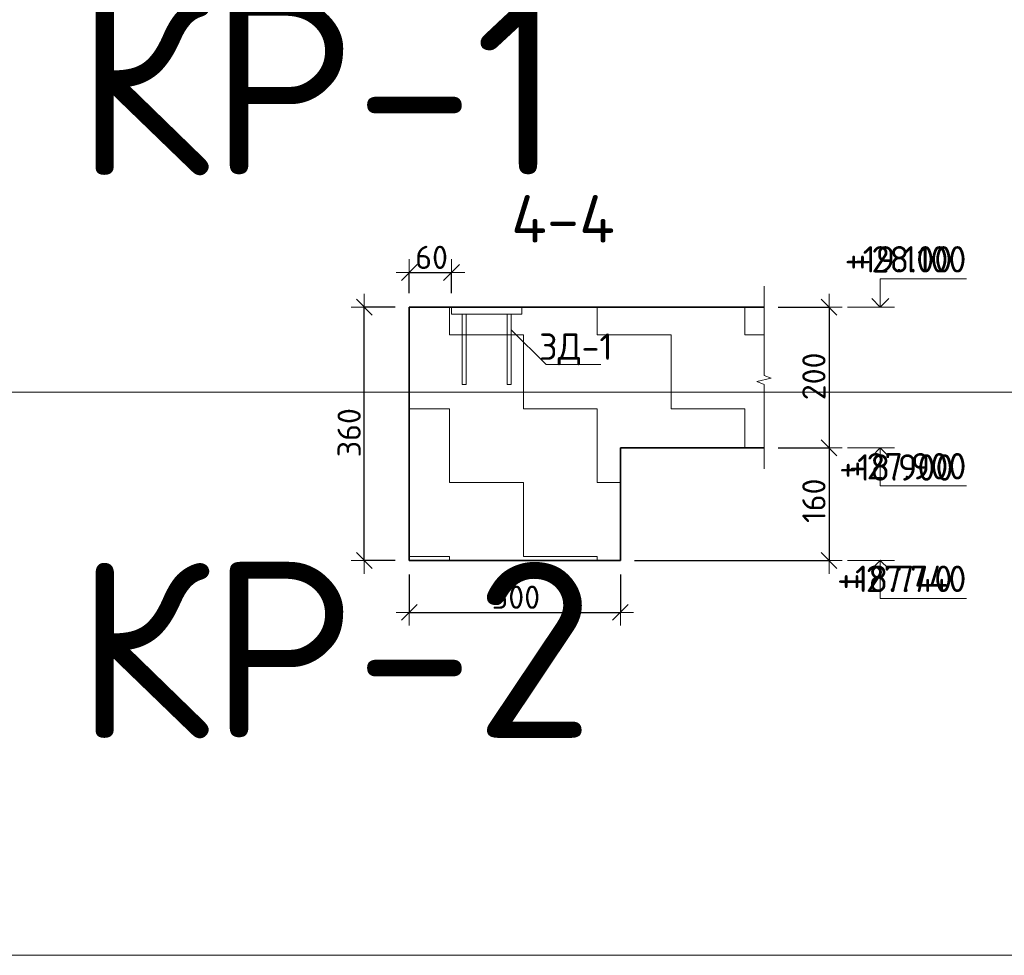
# Model space of a CAD drawing. Header units: metres. Extents: x -38 to 93, y -15 to 21.
# Tile 158 of 195: x 75.62 to 77.02, y 12.14 to 13.47. Entities that reach past the tile are written whole.
import ezdxf

# ---------------------------------------------------------------- set-up
doc = ezdxf.new("R2010")
doc.units = ezdxf.units.M
doc.header["$PDMODE"] = 65
for name, color, linetype, lineweight in [('XR$3$Перекрытие_ Сборный элемент', 7, 'Continuous', 35), ('XR$3$Размерная линия_ общее', 7, 'Continuous', 13), ('XR$3$Текст_ общее_1', 7, 'Continuous', 13), ('XR$5$Перекрытие_ Сборный элемент', 7, 'Continuous', 35), ('XR$5$Размерная линия_ общее', 7, 'Continuous', 13), ('XR$5$Текст_ общее_1', 7, 'Continuous', 13)]:
    doc.layers.add(name, color=color, linetype=linetype, lineweight=lineweight)
doc.styles.add('ISOCPEUR', font='txt')
doc.dimstyles.new('DIMSTYLE_10', dxfattribs={"dimtxt": 0.033, "dimasz": 0.0375, "dimexe": 0, "dimexo": 0, "dimgap": 0.0165, "dimtad": 2, "dimdec": 0, "dimlfac": 1000, "dimrnd": 1, "dimzin": 12, "dimdsep": 46, "dimtxsty": 'ISOCPEUR', "dimblk1": 'ALL_ML_STRICH', "dimblk2": 'ALL_ML_STRICH', "dimsah": 1, "dimcen": 0, "dimclrd": 7, "dimclre": 256, "dimclrt": 7, "dimadec": 0, "dimazin": 0, "dimtfac": 1, "dimtdec": 0, "dimtix": 1, "dimtmove": 2, "dimatfit": 3, "dimfxl": 0, "dimtvp": 1.2, "dimtzin": 0, "dimlwd": 0, "dimlwe": -3, "dimarcsym": 0})
doc.dimstyles.new('DIMSTYLE_8', dxfattribs={"dimtxt": 0.033, "dimasz": 0.0375, "dimexe": 0, "dimexo": 0, "dimgap": 0.0165, "dimtad": 2, "dimdec": 0, "dimlfac": 1000, "dimrnd": 1, "dimzin": 12, "dimdsep": 46, "dimtxsty": 'ISOCPEUR', "dimblk1": 'ALL_ML_STRICH', "dimblk2": 'ALL_ML_STRICH', "dimsah": 1, "dimcen": 0, "dimclrd": 7, "dimclre": 256, "dimclrt": 7, "dimadec": 0, "dimazin": 0, "dimtfac": 1, "dimtdec": 0, "dimtix": 1, "dimtmove": 2, "dimatfit": 3, "dimfxl": 0, "dimtzin": 0, "dimlwd": 0, "dimlwe": -3, "dimarcsym": 0})
pattern_1 = [(0, (0.21, 0.21), (0.105, 0.105), [0.105, -0.105]), (90, (0.21, 0.21), (-0.105, 0.105), [0.105, -0.105])]

# ---------------------------------------------------------------- blocks, each defined once
blk = doc.blocks.new('СЛОЖНЫЙ_ОБЪЕКТ_9')
at = {"color": 7, "linetype": 'Continuous', "lineweight": 13, "transparency": 33554687}
blk.add_line((76.8625, 13.0595), (76.7959, 13.0595), dxfattribs=at)
blk.add_lwpolyline([(76.8425, 13.0595), (76.8425, 13.0995), (76.9449, 13.0995)], dxfattribs=at)
at = {"color": 7, "linetype": 'Continuous', "lineweight": 35, "transparency": 33554687}
blk.add_lwpolyline([(76.8304, 13.0716), (76.8425, 13.0595), (76.8546, 13.0716)], dxfattribs=at)
blk = doc.blocks.new('СЛОЖНЫЙ_ОБЪЕКТ_10')
at = {"color": 7, "linetype": 'Continuous', "lineweight": 13, "transparency": 33554687}
blk.add_line((76.8625, 12.8595), (76.7959, 12.8595), dxfattribs=at)
at = {"color": 7, "linetype": 'Continuous', "lineweight": 35, "transparency": 33554687}
blk.add_lwpolyline([(76.8304, 12.8474), (76.8425, 12.8595), (76.8546, 12.8474)], dxfattribs=at)
at = {"color": 7, "linetype": 'Continuous', "lineweight": 13, "transparency": 33554687}
blk.add_lwpolyline([(76.8425, 12.8595), (76.8425, 12.8055), (76.9449, 12.8055)], dxfattribs=at)
blk = doc.blocks.new('СЛОЖНЫЙ_ОБЪЕКТ_11')
at = {"color": 7, "linetype": 'Continuous', "lineweight": 13, "transparency": 33554687}
blk.add_line((76.8625, 12.6995), (76.7959, 12.6995), dxfattribs=at)
at = {"color": 7, "linetype": 'Continuous', "lineweight": 35, "transparency": 33554687}
blk.add_lwpolyline([(76.8304, 12.6874), (76.8425, 12.6995), (76.8546, 12.6874)], dxfattribs=at)
at = {"color": 7, "linetype": 'Continuous', "lineweight": 13, "transparency": 33554687}
blk.add_lwpolyline([(76.8425, 12.6995), (76.8425, 12.6455), (76.9449, 12.6455)], dxfattribs=at)
blk = doc.blocks.new('ЭЛЕМЕНТ_УЗОРА_14')
at = {"color": 7, "linetype": 'Continuous', "lineweight": 13, "transparency": 33554687}
blk.add_line((76.6772, 12.8295), (76.6772, 12.8295), dxfattribs=at)
blk.add_lwpolyline([(76.6772, 13.0895), (76.6772, 12.9623), (76.6872, 12.9587), (76.6672, 12.9538), (76.6772, 12.9496), (76.6772, 12.8295)], dxfattribs=at)
blk = doc.blocks.new('ALL_ML_STRICH')
at = {"color": 0, "linetype": 'ByBlock', "lineweight": -2}
for p, q in [((0, -0.5), (0, 0.5)), ((-1, 0), (0.5, 0)), ((-0.3, -0.3), (0.3, 0.3))]:
    blk.add_line(p, q, dxfattribs=at)
blk = doc.blocks.new('*D346')
at = {"layer": 'DEFPOINTS', "color": 7, "linetype": 'Continuous', "lineweight": 13, "transparency": 33554687}
for p in [(76.6772, 13.0595), (76.7696, 13.0595), (76.6772, 12.8595)]:
    blk.add_point(p, dxfattribs=at)
at = {"layer": 'XR$3$Размерная линия_ общее', "color": 253, "linetype": 'Continuous', "lineweight": -2, "true_color": 0xa0a0a0, "transparency": 33554687}
for p, q in [((76.6972, 13.0595), (76.7696, 13.0595)), ((76.6972, 12.8595), (76.7696, 12.8595))]:
    blk.add_line(p, q, dxfattribs=at)
at = {"layer": 'XR$3$Размерная линия_ общее', "color": 7, "linetype": 'Continuous', "lineweight": -2, "transparency": 33554687}
blk.add_line((76.7696, 13.0595), (76.7696, 12.8595), dxfattribs=at)
at = {"layer": 'XR$3$Размерная линия_ общее', "color": 7, "linetype": 'Continuous', "lineweight": 13, "transparency": 33554687, "xscale": 0.0375, "yscale": 0.0375, "zscale": 0.0375}
for p, rotation in [((76.7696, 13.0595), 90), ((76.7696, 12.8595), 270)]:
    blk.add_blockref('ALL_ML_STRICH', p, dxfattribs=dict(at, rotation=rotation))
at = {"layer": 'XR$3$Размерная линия_ общее', "color": 7, "linetype": 'Continuous', "lineweight": 13, "transparency": 33554687, "insert": (76.7481, 12.9611), "char_height": 0.033, "width": 0.099, "attachment_point": 5, "rotation": 90, "style": 'ISOCPEUR'}
blk.add_mtext('\\A1;{200}', dxfattribs=at)
blk = doc.blocks.new('*D347')
at = {"layer": 'DEFPOINTS', "color": 7, "linetype": 'Continuous', "lineweight": 13, "transparency": 33554687}
for p in [(76.6772, 12.8595), (76.7696, 12.8595), (76.473, 12.6995)]:
    blk.add_point(p, dxfattribs=at)
at = {"layer": 'XR$3$Размерная линия_ общее', "color": 253, "linetype": 'Continuous', "lineweight": -2, "true_color": 0xa0a0a0, "transparency": 33554687}
for p, q in [((76.6972, 12.8595), (76.7696, 12.8595)), ((76.493, 12.6995), (76.7696, 12.6995))]:
    blk.add_line(p, q, dxfattribs=at)
at = {"layer": 'XR$3$Размерная линия_ общее', "color": 7, "linetype": 'Continuous', "lineweight": -2, "transparency": 33554687}
blk.add_line((76.7696, 12.8595), (76.7696, 12.6995), dxfattribs=at)
at = {"layer": 'XR$3$Размерная линия_ общее', "color": 7, "linetype": 'Continuous', "lineweight": 13, "transparency": 33554687, "xscale": 0.0375, "yscale": 0.0375, "zscale": 0.0375}
for p, rotation in [((76.7696, 12.8595), 90), ((76.7696, 12.6995), 270)]:
    blk.add_blockref('ALL_ML_STRICH', p, dxfattribs=dict(at, rotation=rotation))
at = {"layer": 'XR$3$Размерная линия_ общее', "color": 7, "linetype": 'Continuous', "lineweight": 13, "transparency": 33554687, "insert": (76.7481, 12.7844), "char_height": 0.033, "width": 0.099, "attachment_point": 5, "rotation": 90, "style": 'ISOCPEUR'}
blk.add_mtext('\\A1;{160}', dxfattribs=at)
blk = doc.blocks.new('*D348')
at = {"layer": 'DEFPOINTS', "color": 7, "linetype": 'Continuous', "lineweight": 13, "transparency": 33554687}
for p in [(76.173, 13.0595), (76.109, 12.6995), (76.173, 12.6995)]:
    blk.add_point(p, dxfattribs=at)
at = {"layer": 'XR$3$Размерная линия_ общее', "color": 253, "linetype": 'Continuous', "lineweight": -2, "true_color": 0xa0a0a0, "transparency": 33554687}
for p, q in [((76.153, 13.0595), (76.109, 13.0595)), ((76.153, 12.6995), (76.109, 12.6995))]:
    blk.add_line(p, q, dxfattribs=at)
at = {"layer": 'XR$3$Размерная линия_ общее', "color": 7, "linetype": 'Continuous', "lineweight": -2, "transparency": 33554687}
blk.add_line((76.109, 12.6995), (76.109, 13.0595), dxfattribs=at)
at = {"layer": 'XR$3$Размерная линия_ общее', "color": 7, "linetype": 'Continuous', "lineweight": 13, "transparency": 33554687, "xscale": 0.0375, "yscale": 0.0375, "zscale": 0.0375}
for p, rotation in [((76.109, 13.0595), 90), ((76.109, 12.6995), 270)]:
    blk.add_blockref('ALL_ML_STRICH', p, dxfattribs=dict(at, rotation=rotation))
at = {"layer": 'XR$3$Размерная линия_ общее', "color": 7, "linetype": 'Continuous', "lineweight": 13, "transparency": 33554687, "insert": (76.0875, 12.8811), "char_height": 0.033, "width": 0.099, "attachment_point": 5, "rotation": 90, "style": 'ISOCPEUR'}
blk.add_mtext('\\A1;{360}', dxfattribs=at)
blk = doc.blocks.new('*D349')
at = {"layer": 'DEFPOINTS', "color": 7, "linetype": 'Continuous', "lineweight": 13, "transparency": 33554687}
for p in [(76.173, 12.6995), (76.473, 12.6995), (76.173, 12.6258)]:
    blk.add_point(p, dxfattribs=at)
at = {"layer": 'XR$3$Размерная линия_ общее', "color": 253, "linetype": 'Continuous', "lineweight": -2, "true_color": 0xa0a0a0, "transparency": 33554687}
for p, q in [((76.173, 12.6795), (76.173, 12.6258)), ((76.473, 12.6795), (76.473, 12.6258))]:
    blk.add_line(p, q, dxfattribs=at)
at = {"layer": 'XR$3$Размерная линия_ общее', "color": 7, "linetype": 'Continuous', "lineweight": -2, "transparency": 33554687}
blk.add_line((76.173, 12.6258), (76.473, 12.6258), dxfattribs=at)
at = {"layer": 'XR$3$Размерная линия_ общее', "color": 7, "linetype": 'Continuous', "lineweight": 13, "transparency": 33554687, "xscale": 0.0375, "yscale": 0.0375, "zscale": 0.0375, "rotation": 180}
blk.add_blockref('ALL_ML_STRICH', (76.173, 12.6258), dxfattribs=at)
at = {"layer": 'XR$3$Размерная линия_ общее', "color": 7, "linetype": 'Continuous', "lineweight": 13, "transparency": 33554687, "xscale": 0.0375, "yscale": 0.0375, "zscale": 0.0375}
blk.add_blockref('ALL_ML_STRICH', (76.473, 12.6258), dxfattribs=at)
at = {"layer": 'XR$3$Размерная линия_ общее', "color": 7, "linetype": 'Continuous', "lineweight": 13, "transparency": 33554687, "insert": (76.3247, 12.6473), "char_height": 0.033, "width": 0.099, "attachment_point": 5, "style": 'ISOCPEUR'}
blk.add_mtext('\\A1;{300}', dxfattribs=at)
blk = doc.blocks.new('СЛОЖНЫЙ_ОБЪЕКТ_41')
at = {"layer": 'XR$3$Перекрытие_ Сборный элемент', "color": 7, "linetype": 'Continuous', "lineweight": 13, "transparency": 33554687}
for points in [[(76.333, 13.0495), (76.233, 13.0495), (76.233, 13.0595), (76.333, 13.0595), (76.333, 13.0495)], [(76.248, 13.0495), (76.254, 13.0495), (76.254, 12.9495), (76.248, 12.9495), (76.248, 13.0495)], [(76.318, 13.0495), (76.312, 13.0495), (76.312, 12.9495), (76.318, 12.9495), (76.318, 13.0495)]]:
    blk.add_lwpolyline(points, close=True, dxfattribs=at)
blk = doc.blocks.new('*D356')
at = {"layer": 'DEFPOINTS', "color": 7, "linetype": 'Continuous', "lineweight": 13, "transparency": 33554687}
for p in [(76.173, 13.1087), (76.173, 13.0595), (76.233, 13.0595)]:
    blk.add_point(p, dxfattribs=at)
at = {"layer": 'XR$3$Размерная линия_ общее', "color": 253, "linetype": 'Continuous', "lineweight": -2, "true_color": 0xa0a0a0, "transparency": 33554687}
for p, q in [((76.173, 13.0795), (76.173, 13.1087)), ((76.233, 13.0795), (76.233, 13.1087))]:
    blk.add_line(p, q, dxfattribs=at)
at = {"layer": 'XR$3$Размерная линия_ общее', "color": 7, "linetype": 'Continuous', "lineweight": -2, "transparency": 33554687}
blk.add_line((76.173, 13.1087), (76.233, 13.1087), dxfattribs=at)
at = {"layer": 'XR$3$Размерная линия_ общее', "color": 7, "linetype": 'Continuous', "lineweight": 13, "transparency": 33554687, "xscale": 0.0375, "yscale": 0.0375, "zscale": 0.0375, "rotation": 180}
blk.add_blockref('ALL_ML_STRICH', (76.173, 13.1087), dxfattribs=at)
at = {"layer": 'XR$3$Размерная линия_ общее', "color": 7, "linetype": 'Continuous', "lineweight": 13, "transparency": 33554687, "xscale": 0.0375, "yscale": 0.0375, "zscale": 0.0375}
blk.add_blockref('ALL_ML_STRICH', (76.233, 13.1087), dxfattribs=at)
at = {"layer": 'XR$3$Размерная линия_ общее', "color": 7, "linetype": 'Continuous', "lineweight": 13, "transparency": 33554687, "insert": (76.2047, 13.1302), "char_height": 0.033, "width": 0.066, "attachment_point": 5, "style": 'ISOCPEUR'}
blk.add_mtext('\\A1;{60}', dxfattribs=at)
blk = doc.blocks.new('СЛОЖНЫЙ_ОБЪЕКТ_69')
at = {"color": 7, "linetype": 'Continuous', "lineweight": 13, "transparency": 33554687}
blk.add_line((76.8625, 13.0595), (76.7959, 13.0595), dxfattribs=at)
blk.add_lwpolyline([(76.8425, 13.0595), (76.8425, 13.0995), (76.9649, 13.0995)], dxfattribs=at)
at = {"color": 7, "linetype": 'Continuous', "lineweight": 35, "transparency": 33554687}
blk.add_lwpolyline([(76.8304, 13.0716), (76.8425, 13.0595), (76.8546, 13.0716)], dxfattribs=at)
blk = doc.blocks.new('СЛОЖНЫЙ_ОБЪЕКТ_70')
at = {"color": 7, "linetype": 'Continuous', "lineweight": 13, "transparency": 33554687}
blk.add_line((76.8625, 12.8595), (76.7959, 12.8595), dxfattribs=at)
at = {"color": 7, "linetype": 'Continuous', "lineweight": 35, "transparency": 33554687}
blk.add_lwpolyline([(76.8304, 12.8474), (76.8425, 12.8595), (76.8546, 12.8474)], dxfattribs=at)
at = {"color": 7, "linetype": 'Continuous', "lineweight": 13, "transparency": 33554687}
blk.add_lwpolyline([(76.8425, 12.8595), (76.8425, 12.8055), (76.9649, 12.8055)], dxfattribs=at)
blk = doc.blocks.new('СЛОЖНЫЙ_ОБЪЕКТ_71')
at = {"color": 7, "linetype": 'Continuous', "lineweight": 13, "transparency": 33554687}
blk.add_line((76.8625, 12.6995), (76.7959, 12.6995), dxfattribs=at)
at = {"color": 7, "linetype": 'Continuous', "lineweight": 35, "transparency": 33554687}
blk.add_lwpolyline([(76.8304, 12.6874), (76.8425, 12.6995), (76.8546, 12.6874)], dxfattribs=at)
at = {"color": 7, "linetype": 'Continuous', "lineweight": 13, "transparency": 33554687}
blk.add_lwpolyline([(76.8425, 12.6995), (76.8425, 12.6455), (76.9649, 12.6455)], dxfattribs=at)
blk = doc.blocks.new('ЭЛЕМЕНТ_УЗОРА_35')
at = {"color": 7, "linetype": 'Continuous', "lineweight": 13, "transparency": 33554687}
blk.add_line((76.6772, 12.8295), (76.6772, 12.8295), dxfattribs=at)
blk.add_lwpolyline([(76.6772, 13.0895), (76.6772, 12.9623), (76.6872, 12.9587), (76.6672, 12.9538), (76.6772, 12.9496), (76.6772, 12.8295)], dxfattribs=at)
blk = doc.blocks.new('*D708')
at = {"layer": 'DEFPOINTS', "color": 7, "linetype": 'Continuous', "lineweight": 13, "transparency": 33554687}
for p in [(76.6772, 13.0595), (76.7696, 13.0595), (76.6772, 12.8595)]:
    blk.add_point(p, dxfattribs=at)
at = {"layer": 'XR$5$Размерная линия_ общее', "color": 253, "linetype": 'Continuous', "lineweight": -2, "true_color": 0xa0a0a0, "transparency": 33554687}
for p, q in [((76.6972, 13.0595), (76.7696, 13.0595)), ((76.6972, 12.8595), (76.7696, 12.8595))]:
    blk.add_line(p, q, dxfattribs=at)
at = {"layer": 'XR$5$Размерная линия_ общее', "color": 7, "linetype": 'Continuous', "lineweight": -2, "transparency": 33554687}
blk.add_line((76.7696, 13.0595), (76.7696, 12.8595), dxfattribs=at)
at = {"layer": 'XR$5$Размерная линия_ общее', "color": 7, "linetype": 'Continuous', "lineweight": 13, "transparency": 33554687, "xscale": 0.0375, "yscale": 0.0375, "zscale": 0.0375}
for p, rotation in [((76.7696, 13.0595), 90), ((76.7696, 12.8595), 270)]:
    blk.add_blockref('ALL_ML_STRICH', p, dxfattribs=dict(at, rotation=rotation))
at = {"layer": 'XR$5$Размерная линия_ общее', "color": 7, "linetype": 'Continuous', "lineweight": 13, "transparency": 33554687, "insert": (76.7481, 12.9611), "char_height": 0.033, "width": 0.099, "attachment_point": 5, "rotation": 90, "style": 'ISOCPEUR'}
blk.add_mtext('\\A1;{200}', dxfattribs=at)
blk = doc.blocks.new('*D709')
at = {"layer": 'DEFPOINTS', "color": 7, "linetype": 'Continuous', "lineweight": 13, "transparency": 33554687}
for p in [(76.6772, 12.8595), (76.7696, 12.8595), (76.473, 12.6995)]:
    blk.add_point(p, dxfattribs=at)
at = {"layer": 'XR$5$Размерная линия_ общее', "color": 253, "linetype": 'Continuous', "lineweight": -2, "true_color": 0xa0a0a0, "transparency": 33554687}
for p, q in [((76.6972, 12.8595), (76.7696, 12.8595)), ((76.493, 12.6995), (76.7696, 12.6995))]:
    blk.add_line(p, q, dxfattribs=at)
at = {"layer": 'XR$5$Размерная линия_ общее', "color": 7, "linetype": 'Continuous', "lineweight": -2, "transparency": 33554687}
blk.add_line((76.7696, 12.8595), (76.7696, 12.6995), dxfattribs=at)
at = {"layer": 'XR$5$Размерная линия_ общее', "color": 7, "linetype": 'Continuous', "lineweight": 13, "transparency": 33554687, "xscale": 0.0375, "yscale": 0.0375, "zscale": 0.0375}
for p, rotation in [((76.7696, 12.8595), 90), ((76.7696, 12.6995), 270)]:
    blk.add_blockref('ALL_ML_STRICH', p, dxfattribs=dict(at, rotation=rotation))
at = {"layer": 'XR$5$Размерная линия_ общее', "color": 7, "linetype": 'Continuous', "lineweight": 13, "transparency": 33554687, "insert": (76.7481, 12.7844), "char_height": 0.033, "width": 0.099, "attachment_point": 5, "rotation": 90, "style": 'ISOCPEUR'}
blk.add_mtext('\\A1;{160}', dxfattribs=at)
blk = doc.blocks.new('*D710')
at = {"layer": 'DEFPOINTS', "color": 7, "linetype": 'Continuous', "lineweight": 13, "transparency": 33554687}
for p in [(76.173, 13.0595), (76.109, 12.6995), (76.173, 12.6995)]:
    blk.add_point(p, dxfattribs=at)
at = {"layer": 'XR$5$Размерная линия_ общее', "color": 253, "linetype": 'Continuous', "lineweight": -2, "true_color": 0xa0a0a0, "transparency": 33554687}
for p, q in [((76.153, 13.0595), (76.109, 13.0595)), ((76.153, 12.6995), (76.109, 12.6995))]:
    blk.add_line(p, q, dxfattribs=at)
at = {"layer": 'XR$5$Размерная линия_ общее', "color": 7, "linetype": 'Continuous', "lineweight": -2, "transparency": 33554687}
blk.add_line((76.109, 12.6995), (76.109, 13.0595), dxfattribs=at)
at = {"layer": 'XR$5$Размерная линия_ общее', "color": 7, "linetype": 'Continuous', "lineweight": 13, "transparency": 33554687, "xscale": 0.0375, "yscale": 0.0375, "zscale": 0.0375}
for p, rotation in [((76.109, 13.0595), 90), ((76.109, 12.6995), 270)]:
    blk.add_blockref('ALL_ML_STRICH', p, dxfattribs=dict(at, rotation=rotation))
at = {"layer": 'XR$5$Размерная линия_ общее', "color": 7, "linetype": 'Continuous', "lineweight": 13, "transparency": 33554687, "insert": (76.0875, 12.8811), "char_height": 0.033, "width": 0.099, "attachment_point": 5, "rotation": 90, "style": 'ISOCPEUR'}
blk.add_mtext('\\A1;{360}', dxfattribs=at)
blk = doc.blocks.new('*D711')
at = {"layer": 'DEFPOINTS', "color": 7, "linetype": 'Continuous', "lineweight": 13, "transparency": 33554687}
for p in [(76.173, 12.6995), (76.473, 12.6995), (76.173, 12.6258)]:
    blk.add_point(p, dxfattribs=at)
at = {"layer": 'XR$5$Размерная линия_ общее', "color": 253, "linetype": 'Continuous', "lineweight": -2, "true_color": 0xa0a0a0, "transparency": 33554687}
for p, q in [((76.173, 12.6795), (76.173, 12.6258)), ((76.473, 12.6795), (76.473, 12.6258))]:
    blk.add_line(p, q, dxfattribs=at)
at = {"layer": 'XR$5$Размерная линия_ общее', "color": 7, "linetype": 'Continuous', "lineweight": -2, "transparency": 33554687}
blk.add_line((76.173, 12.6258), (76.473, 12.6258), dxfattribs=at)
at = {"layer": 'XR$5$Размерная линия_ общее', "color": 7, "linetype": 'Continuous', "lineweight": 13, "transparency": 33554687, "xscale": 0.0375, "yscale": 0.0375, "zscale": 0.0375, "rotation": 180}
blk.add_blockref('ALL_ML_STRICH', (76.173, 12.6258), dxfattribs=at)
at = {"layer": 'XR$5$Размерная линия_ общее', "color": 7, "linetype": 'Continuous', "lineweight": 13, "transparency": 33554687, "xscale": 0.0375, "yscale": 0.0375, "zscale": 0.0375}
blk.add_blockref('ALL_ML_STRICH', (76.473, 12.6258), dxfattribs=at)
at = {"layer": 'XR$5$Размерная линия_ общее', "color": 7, "linetype": 'Continuous', "lineweight": 13, "transparency": 33554687, "insert": (76.3247, 12.6473), "char_height": 0.033, "width": 0.099, "attachment_point": 5, "style": 'ISOCPEUR'}
blk.add_mtext('\\A1;{300}', dxfattribs=at)
blk = doc.blocks.new('СЛОЖНЫЙ_ОБЪЕКТ_83')
at = {"layer": 'XR$5$Перекрытие_ Сборный элемент', "color": 7, "linetype": 'Continuous', "lineweight": 13, "transparency": 33554687}
for points in [[(76.333, 13.0495), (76.233, 13.0495), (76.233, 13.0595), (76.333, 13.0595), (76.333, 13.0495)], [(76.248, 13.0495), (76.254, 13.0495), (76.254, 12.9495), (76.248, 12.9495), (76.248, 13.0495)], [(76.318, 13.0495), (76.312, 13.0495), (76.312, 12.9495), (76.318, 12.9495), (76.318, 13.0495)]]:
    blk.add_lwpolyline(points, close=True, dxfattribs=at)
blk = doc.blocks.new('*D718')
at = {"layer": 'DEFPOINTS', "color": 7, "linetype": 'Continuous', "lineweight": 13, "transparency": 33554687}
for p in [(76.173, 13.1087), (76.173, 13.0595), (76.233, 13.0595)]:
    blk.add_point(p, dxfattribs=at)
at = {"layer": 'XR$5$Размерная линия_ общее', "color": 253, "linetype": 'Continuous', "lineweight": -2, "true_color": 0xa0a0a0, "transparency": 33554687}
for p, q in [((76.173, 13.0795), (76.173, 13.1087)), ((76.233, 13.0795), (76.233, 13.1087))]:
    blk.add_line(p, q, dxfattribs=at)
at = {"layer": 'XR$5$Размерная линия_ общее', "color": 7, "linetype": 'Continuous', "lineweight": -2, "transparency": 33554687}
blk.add_line((76.173, 13.1087), (76.233, 13.1087), dxfattribs=at)
at = {"layer": 'XR$5$Размерная линия_ общее', "color": 7, "linetype": 'Continuous', "lineweight": 13, "transparency": 33554687, "xscale": 0.0375, "yscale": 0.0375, "zscale": 0.0375, "rotation": 180}
blk.add_blockref('ALL_ML_STRICH', (76.173, 13.1087), dxfattribs=at)
at = {"layer": 'XR$5$Размерная линия_ общее', "color": 7, "linetype": 'Continuous', "lineweight": 13, "transparency": 33554687, "xscale": 0.0375, "yscale": 0.0375, "zscale": 0.0375}
blk.add_blockref('ALL_ML_STRICH', (76.233, 13.1087), dxfattribs=at)
at = {"layer": 'XR$5$Размерная линия_ общее', "color": 7, "linetype": 'Continuous', "lineweight": 13, "transparency": 33554687, "insert": (76.2047, 13.1302), "char_height": 0.033, "width": 0.066, "attachment_point": 5, "style": 'ISOCPEUR'}
blk.add_mtext('\\A1;{60}', dxfattribs=at)

msp = doc.modelspace()

# ---------------------------------------------------------------- hatches: boundary and pattern name
at = {"linetype": 'Continuous', "lineweight": 13, "transparency": 33554687}
h = msp.add_hatch(dxfattribs=at)
h.set_pattern_fill('____', scale=0.105, style=0, pattern_type=2)
h.set_pattern_definition(pattern_1)
h.paths.add_polyline_path([(76.173, 13.0595), (76.173, 12.6995), (76.473, 12.6995), (76.473, 12.8595), (76.6772, 12.8595), (76.6772, 13.0595)], flags=0)
h = msp.add_hatch(dxfattribs=at)
h.set_pattern_fill('____', scale=0.105, style=0, pattern_type=2)
h.set_pattern_definition(pattern_1)
h.paths.add_polyline_path([(76.173, 13.0595), (76.173, 12.6995), (76.473, 12.6995), (76.473, 12.8595), (76.6772, 12.8595), (76.6772, 13.0595)], flags=0)

# ---------------------------------------------------------------- linework, layer by layer
at = {"color": 7, "linetype": 'Continuous', "lineweight": 35, "transparency": 33554687}
for p, q in [((76.173, 13.0595), (76.173, 12.8595)), ((76.6772, 13.0595), (76.173, 13.0595)), ((76.173, 13.0595), (76.173, 12.8595)), ((76.6772, 13.0595), (76.173, 13.0595)), ((76.173, 12.8595), (76.173, 12.6995)), ((76.173, 12.8595), (76.173, 12.6995)), ((76.473, 12.6995), (76.473, 12.8595)), ((76.473, 12.8595), (76.6772, 12.8595)), ((76.473, 12.6995), (76.473, 12.8595)), ((76.473, 12.8595), (76.6772, 12.8595)), ((76.173, 12.6995), (76.473, 12.6995)), ((76.173, 12.6995), (76.473, 12.6995))]:
    msp.add_line(p, q, dxfattribs=at)
at = {"color": 7, "linetype": 'Continuous', "lineweight": 13, "transparency": 33554687}
for p, q in [((67.8869, 12.9385), (86.3869, 12.9385)), ((67.8869, 12.1385), (86.3869, 12.1385))]:
    msp.add_line(p, q, dxfattribs=at)
msp.add_lwpolyline([(76.318, 13.0273), (76.3675, 12.9778), (76.4454, 12.9778)], dxfattribs=at)
msp.add_lwpolyline([(76.318, 13.0273), (76.3675, 12.9778), (76.4454, 12.9778)], dxfattribs=at)

# ---------------------------------------------------------------- block references
at = {"color": 7, "linetype": 'Continuous', "lineweight": 35, "transparency": 33554687}
for name in ['СЛОЖНЫЙ_ОБЪЕКТ_9', 'СЛОЖНЫЙ_ОБЪЕКТ_69', 'СЛОЖНЫЙ_ОБЪЕКТ_10', 'СЛОЖНЫЙ_ОБЪЕКТ_70', 'СЛОЖНЫЙ_ОБЪЕКТ_11', 'СЛОЖНЫЙ_ОБЪЕКТ_71']:
    msp.add_blockref(name, (0, 0), dxfattribs=at)
at = {"color": 7, "linetype": 'Continuous', "lineweight": 13, "transparency": 33554687}
for name in ['ЭЛЕМЕНТ_УЗОРА_14', 'ЭЛЕМЕНТ_УЗОРА_35']:
    msp.add_blockref(name, (0, 0), dxfattribs=at)
at = {"layer": 'XR$3$Перекрытие_ Сборный элемент', "color": 7, "linetype": 'Continuous', "lineweight": 13, "transparency": 33554687}
msp.add_blockref('СЛОЖНЫЙ_ОБЪЕКТ_41', (0, 0), dxfattribs=at)
at = {"layer": 'XR$5$Перекрытие_ Сборный элемент', "color": 7, "linetype": 'Continuous', "lineweight": 13, "transparency": 33554687}
msp.add_blockref('СЛОЖНЫЙ_ОБЪЕКТ_83', (0, 0), dxfattribs=at)

# ---------------------------------------------------------------- texts
at = {"color": 7, "linetype": 'Continuous', "lineweight": 13, "transparency": 33554687, "style": 'ISOCPEUR'}
for s, insert, char_height, width, attachment_point in [('\\A1;{\\fISOCPEUR|i0|b0;\\H0.250000;\\W1.000000;\\C7;Каркас КР-1}\\P', (74.5238, 13.3385), 0.25, 2.068902, 4), ('\\A1;{\\fISOCPEUR|i0|b0;\\H0.037500;\\W1.000000;\\C7;+19.100}\\P', (76.9449, 13.1087), 0.0375, 0.170106, 9), ('\\A1;{\\fISOCPEUR|i0|b0;\\H0.037500;\\W1.000000;\\C7;+28.100}\\P', (76.9649, 13.1087), 0.0375, 0.178404, 9), ('\\A1;{\\fISOCPEUR|i0|b0;\\H0.037500;\\W1.000000;\\C7;+18.900}\\P', (76.9466, 12.8129), 0.0375, 0.178404, 9), ('\\A1;{\\fISOCPEUR|i0|b0;\\H0.037500;\\W1.000000;\\C7;+27.900}\\P', (76.9649, 12.8147), 0.0375, 0.186702, 9), ('\\A1;{\\fISOCPEUR|i0|b0;\\H0.037500;\\W1.000000;\\C7;+18.740}\\P', (76.9449, 12.6547), 0.0375, 0.182188, 9), ('\\A1;{\\fISOCPEUR|i0|b0;\\H0.037500;\\W1.000000;\\C7;+27.740}\\P', (76.9649, 12.6547), 0.0375, 0.190469, 9), ('\\A1;{\\fISOCPEUR|i0|b0;\\H0.250000;\\W1.000000;\\C7;Каркас КР-2}\\P', (74.5238, 12.5385), 0.25, 2.121951, 4)]:
    msp.add_mtext(s, dxfattribs=dict(at, insert=insert, char_height=char_height, width=width, attachment_point=attachment_point))
at = {"color": 7, "linetype": 'Continuous', "lineweight": 50, "transparency": 33554687, "insert": (76.3915, 13.1849), "char_height": 0.0675, "width": 0.1863, "attachment_point": 5, "style": 'ISOCPEUR'}
msp.add_mtext('\\A1;{\\fISOCPEUR|i0|b0;\\H0.067500;\\W1.000000;\\C7;4-4}\\P', dxfattribs=at)
msp.add_mtext('\\A1;{\\fISOCPEUR|i0|b0;\\H0.067500;\\W1.000000;\\C7;4-4}\\P', dxfattribs=at)
at = {"layer": 'XR$3$Текст_ общее_1', "color": 7, "linetype": 'Continuous', "lineweight": 13, "transparency": 33554687, "insert": (76.4098, 12.9995), "char_height": 0.0375, "width": 0.123317, "attachment_point": 5, "style": 'ISOCPEUR'}
msp.add_mtext('\\A1;{\\fISOCPEUR|i0|b0;\\H0.037500;\\W1.000000;\\C7;ЗД-1}\\P', dxfattribs=at)
at = {"layer": 'XR$5$Текст_ общее_1', "color": 7, "linetype": 'Continuous', "lineweight": 13, "transparency": 33554687, "insert": (76.4098, 12.9995), "char_height": 0.0375, "width": 0.123317, "attachment_point": 5, "style": 'ISOCPEUR'}
msp.add_mtext('\\A1;{\\fISOCPEUR|i0|b0;\\H0.037500;\\W1.000000;\\C7;ЗД-1}\\P', dxfattribs=at)

# ---------------------------------------------------------------- dimensions: what is measured, and where the dimension line sits
at = {"layer": 'XR$3$Размерная линия_ общее', "color": 7, "linetype": 'Continuous', "lineweight": 13, "transparency": 33554687}
for base, p1, p2, dimstyle, picture, middle in [((76.233, 13.1087), (76.173, 13.0795), (76.233, 13.0795), 'DIMSTYLE_10', '*D356', (76.2047, 13.1302)), ((76.473, 12.6258), (76.173, 12.6795), (76.473, 12.6795), 'DIMSTYLE_8', '*D349', (76.3247, 12.6473))]:
    dim = msp.add_linear_dim(base=base, p1=p1, p2=p2, dimstyle=dimstyle, override={"dimpost": '<>', "dimclrd": 7, "dimclre": 253, "dimclrt": 7, "dimlwd": 0, "dimlwe": 65533}, dxfattribs=at)
    dim.commit()
    dim.dimension.update_dxf_attribs({"geometry": picture, "text_midpoint": middle, "dimtype": 160})
for base, p1, p2, angle, picture, middle in [((76.109, 13.0595), (76.153, 12.6995), (76.153, 13.0595), 90, '*D348', (76.0875, 12.8811)), ((76.7696, 12.8595), (76.6972, 13.0595), (76.6972, 12.8595), 270, '*D346', (76.7481, 12.9611)), ((76.7696, 12.6995), (76.6972, 12.8595), (76.493, 12.6995), 270, '*D347', (76.7481, 12.7844))]:
    dim = msp.add_linear_dim(base=base, p1=p1, p2=p2, angle=angle, dimstyle='DIMSTYLE_8', override={"dimpost": '<>', "dimclrd": 7, "dimclre": 253, "dimclrt": 7, "dimlwd": 0, "dimlwe": 65533}, dxfattribs=at)
    dim.commit()
    dim.dimension.update_dxf_attribs({"geometry": picture, "text_midpoint": middle, "dimtype": 160})
at = {"layer": 'XR$5$Размерная линия_ общее', "color": 7, "linetype": 'Continuous', "lineweight": 13, "transparency": 33554687}
for base, p1, p2, dimstyle, picture, middle in [((76.233, 13.1087), (76.173, 13.0795), (76.233, 13.0795), 'DIMSTYLE_10', '*D718', (76.2047, 13.1302)), ((76.473, 12.6258), (76.173, 12.6795), (76.473, 12.6795), 'DIMSTYLE_8', '*D711', (76.3247, 12.6473))]:
    dim = msp.add_linear_dim(base=base, p1=p1, p2=p2, dimstyle=dimstyle, override={"dimpost": '<>', "dimclrd": 7, "dimclre": 253, "dimclrt": 7, "dimlwd": 0, "dimlwe": 65533}, dxfattribs=at)
    dim.commit()
    dim.dimension.update_dxf_attribs({"geometry": picture, "text_midpoint": middle, "dimtype": 160})
for base, p1, p2, angle, picture, middle in [((76.109, 13.0595), (76.153, 12.6995), (76.153, 13.0595), 90, '*D710', (76.0875, 12.8811)), ((76.7696, 12.8595), (76.6972, 13.0595), (76.6972, 12.8595), 270, '*D708', (76.7481, 12.9611)), ((76.7696, 12.6995), (76.6972, 12.8595), (76.493, 12.6995), 270, '*D709', (76.7481, 12.7844))]:
    dim = msp.add_linear_dim(base=base, p1=p1, p2=p2, angle=angle, dimstyle='DIMSTYLE_8', override={"dimpost": '<>', "dimclrd": 7, "dimclre": 253, "dimclrt": 7, "dimlwd": 0, "dimlwe": 65533}, dxfattribs=at)
    dim.commit()
    dim.dimension.update_dxf_attribs({"geometry": picture, "text_midpoint": middle, "dimtype": 160})

doc.saveas('drawing.dxf')
